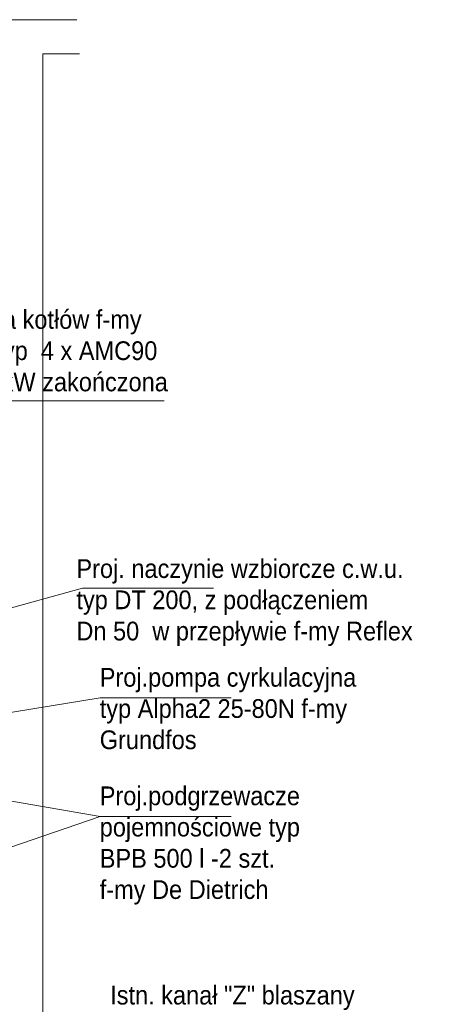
# Model space of a CAD drawing. Header units: millimetres. Extents: x -26820 to -12632, y -5851 to 1958.
# Tile 50 of 95: x -17936 to -17588, y -299 to 489. Entities that reach past the tile are written whole.
import ezdxf

# ---------------------------------------------------------------- set-up
doc = ezdxf.new("R2010")
doc.units = ezdxf.units.MM
doc.linetypes.add('DASHED', pattern=[181.05, 120.7, -60.35])
doc.layers.add('A-INW-SC', color=30, linetype='Continuous', lineweight=13)
doc.layers.add('ściany', color=84, linetype='Continuous', lineweight=35)
doc.styles.get("Standard").update_dxf_attribs({"font": 'arial.ttf'})

msp = doc.modelspace()

# ---------------------------------------------------------------- linework, layer by layer
at = {"color": 7, "lineweight": 15}
for p, q in [((-18065.6, 183.33), (-17819.93, 183.76)), ((-17885.53, 33.61), (-17999.84, 2.38)), ((-17885.53, 33.61), (-17780.45, 33.61)), ((-17871.37, -54.09), (-17968.12, -69.97)), ((-17871.37, -54.09), (-17766.29, -54.09)), ((-18083.63, -112.5), (-17871.37, -148.98)), ((-17871.37, -148.98), (-18074.35, -218.79)), ((-17871.37, -148.98), (-17766.29, -148.98))]:
    msp.add_line(p, q, dxfattribs=at)
at = {"layer": 'A-INW-SC', "color": 7}
for p, q in [((-17890.1, 488.75), (-18325.2, 488.75)), ((-17917.33, 461.41), (-17917.33, -592.53)), ((-17887.97, 461.41), (-17917.33, 461.41))]:
    msp.add_line(p, q, dxfattribs=at)

# ---------------------------------------------------------------- texts
at = {"layer": 'ściany', "color": 7, "linetype": 'DASHED', "char_height": 15, "attachment_point": 1}
for s, width, insert in [('{\\W0.9;Proj. kaskada kotłów f-my De Dietrich typ  4 x AMC90 o mocy 336 kW zakończona sprzęgłem }', 236.538, (-18052.91, 256.3)), ('{\\W0.9;Proj. naczynie wzbiorcze c.w.u. typ DT 200, z podłączeniem  \\PDn 50  w przepływie f-my Reflex}', 273.9075, (-17890.32, 56.88)), ('\\pt225;{\\W0.9;Proj.pompa cyrkulacyjna  typ Alpha2 25-80N f-my Grundfos}', 239.3627, (-17871.64, -30.15)), ('{\\W0.9;Proj.podgrzewacze pojemnościowe typ BPB 500 l -2 szt. f-my De Dietrich}', 174.0485, (-17871.64, -125.04)), ('{\\W0.9;Istn. kanał "Z" blaszany\\Po wym.0,80x0,30m \\Pz wylotem 34 cm nad podłogą}', 302.6087, (-17863.28, -284.56))]:
    msp.add_mtext_dynamic_manual_height_columns(s, width=width, gutter_width=0.625, heights=[0], dxfattribs=dict(at, insert=insert))

doc.saveas('drawing.dxf')
